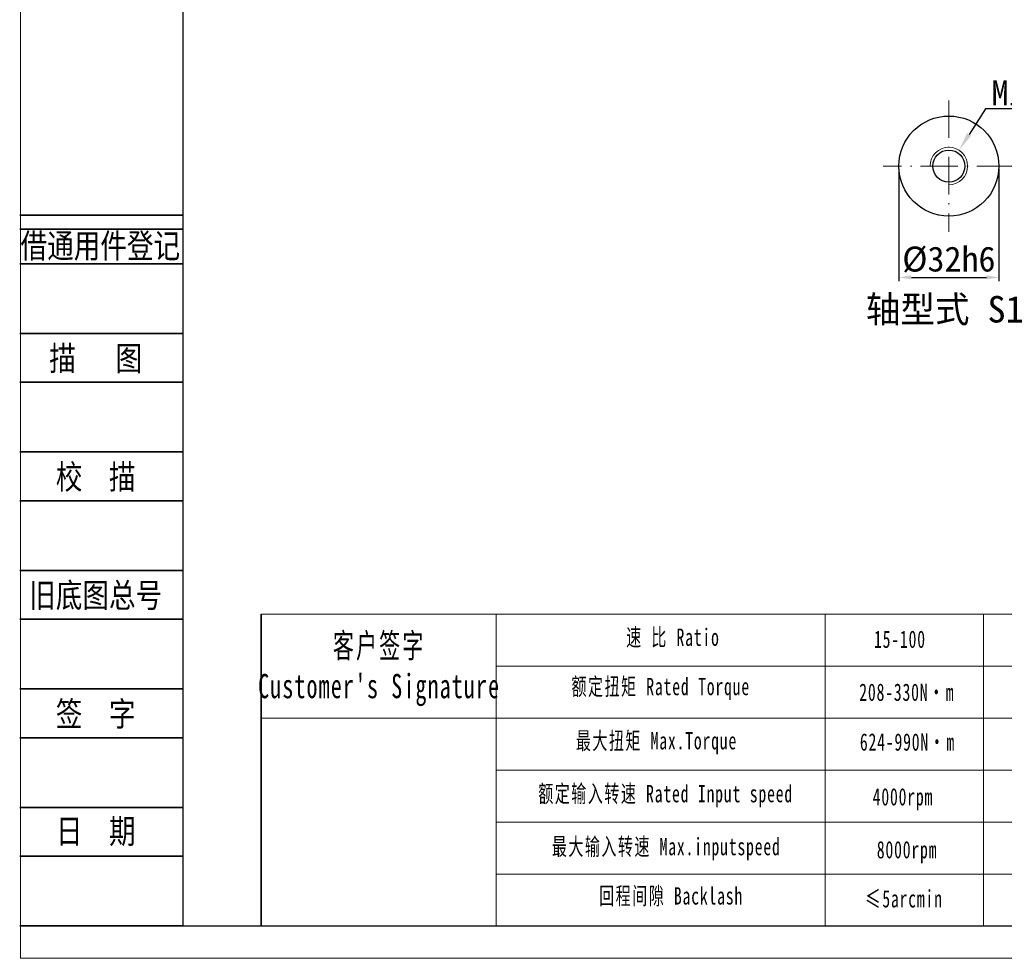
# Model space of a CAD drawing. Header units: millimetres. Extents: x 7972 to 8844, y -701 to -84.
# Tile 1 of 15: x 7972 to 8287, y -701 to -401. Entities that reach past the tile are written whole.
import ezdxf
from ezdxf.enums import TextEntityAlignment as Align

# ---------------------------------------------------------------- set-up
doc = ezdxf.new("R2010")
doc.units = ezdxf.units.MM
doc.header["$PDSIZE"] = -5
doc.linetypes.add('ACAD_ISO10W100', pattern=[18, 12, -3, 0, -3])
doc.layers.get('0').update_dxf_attribs({"lineweight": 18})
doc.layers.get('Defpoints').update_dxf_attribs({"lineweight": 18})
for name, color, linetype, lineweight in [('2细线层', 4, 'Continuous', 35), ('6文字层', 3, 'Continuous', 35), ('7标注层', 4, 'Continuous', 35), ('SLD-0', 7, 'Continuous', 18), ('中心线层', 7, 'ACAD_ISO10W100', 0), ('图框_外框线', 7, 'Continuous', 18), ('尺寸线层', 3, 'Continuous', 18), ('标注线', 7, 'Continuous', 18), ('粗实线', 7, 'Continuous', 40)]:
    doc.layers.add(name, color=color, linetype=linetype, lineweight=lineweight)
doc.styles.add('宋体', font='txt', dxfattribs={"width": 0.8})
doc.styles.add('工程字', font='txt')
doc.styles.add('标准', font='txt', dxfattribs={"width": 0.667})
doc.dimstyles.new('DIMSTYLE_17', dxfattribs={"dimtxt": 8, "dimasz": 12, "dimexe": 0.18, "dimexo": 0.0625, "dimgap": 0.09, "dimtad": 1, "dimtih": 1, "dimtoh": 1, "dimdec": 3, "dimdsep": 46, "dimtxsty": 'Standard', "dimblk": '_CAXARROW', "dimcen": 0.09, "dimdle": 24, "dimadec": 0, "dimazin": 0, "dimtfac": 0.7, "dimtdec": 3, "dimtofl": 0, "dimtmove": 0, "dimatfit": 3, "dimfxl": 1, "dimtolj": 1, "dimarcsym": 0})
doc.dimstyles.new('ISO-25', dxfattribs={"dimtxt": 8, "dimasz": 4, "dimexe": 1.25, "dimexo": 0.625, "dimgap": 1.7, "dimtad": 1, "dimtxsty": '工程字', "dimcen": 2, "dimdle": 8, "dimadec": 0, "dimazin": 0, "dimtfac": 1, "dimtmove": 0, "dimatfit": 3, "dimfxl": 1, "dimarcsym": 0})

# ---------------------------------------------------------------- blocks, each defined once
blk = doc.blocks.new('*D79')
at = {"layer": 'Defpoints', "color": 0}
for p in [(8253.34, -447.49), (8285.34, -447.49), (8285.34, -483.1)]:
    blk.add_point(p, dxfattribs=at)
at = {"layer": '尺寸线层', "color": 0, "lineweight": -2}
for p, q in [((8253.34, -448.49), (8253.34, -484.35)), ((8285.34, -448.49), (8285.34, -484.35)), ((8257.34, -483.1), (8281.34, -483.1))]:
    blk.add_line(p, q, dxfattribs=at)
at = {"layer": '尺寸线层', "color": 0}
for points in [[(8257.34, -482.43), (8257.34, -483.77), (8253.34, -483.1)], [(8281.34, -483.77), (8281.34, -482.43), (8285.34, -483.1)]]:
    blk.add_solid(points, dxfattribs=at)
at = {"layer": '尺寸线层', "color": 0, "insert": (8269.34, -477.4), "char_height": 8, "attachment_point": 5, "style": '工程字'}
blk.add_mtext('%%C32h6', dxfattribs=at)
blk = doc.blocks.new('_CAXARROW')
blk.add_hatch(color=0).paths.add_polyline_path([(0, 0), (-1, 0.125), (-1, -0.125)], flags=0)
blk = doc.blocks.new('*D80')
at = {"layer": 'Defpoints', "color": 0}
for p in [(8272.57, -442.43), (8266.11, -452.55)]:
    blk.add_point(p, dxfattribs=at)
at = {"layer": '尺寸线层', "color": 0, "lineweight": -2}
for p, q in [((8281.03, -429.18), (8275.79, -437.38)), ((8332.98, -429.18), (8281.03, -429.18)), ((8269.25, -447.49), (8269.43, -447.49)), ((8269.34, -447.58), (8269.34, -447.4))]:
    blk.add_line(p, q, dxfattribs=at)
at = {"layer": '尺寸线层', "color": 0, "lineweight": -2, "xscale": 6, "yscale": 6, "zscale": 6, "rotation": 237.4443507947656}
blk.add_blockref('_CAXARROW', (8272.57, -442.43), dxfattribs=at)
at = {"layer": '尺寸线层', "color": 0, "lineweight": 25, "insert": (8307.5, -424.18), "char_height": 8, "attachment_point": 5, "style": '工程字'}
blk.add_mtext('\\A1;M12x1.75P', dxfattribs=at)
blk = doc.blocks.new('_FILLED')
at = {"linetype": 'ByBlock'}
blk.add_hatch(color=0, dxfattribs=at).paths.add_polyline_path([(0, 0), (-1, 0.133), (-1, -0.133)], flags=0)

msp = doc.modelspace()

# ---------------------------------------------------------------- linework, layer by layer
for p, q in [((8124.5174, -590.8125), (8124.5174, -690.4693)), ((8229.7078, -590.8125), (8229.7078, -690.4693))]:
    msp.add_line(p, q)
at = {"layer": '2细线层'}
for p, q in [((7972.0554, -463.1665), (8024.2233, -463.1665)), ((7972.0554, -467.6231), (8024.2233, -467.6231)), ((7972.0554, -478.7646), (8024.2233, -478.7646)), ((7972.0554, -501.0475), (8024.2233, -501.0475)), ((7972.0554, -516.6455), (8024.2233, -516.6455)), ((7972.0554, -538.9284), (8024.2233, -538.9284)), ((7972.0554, -554.5265), (8024.2233, -554.5265)), ((7972.0554, -576.8094), (8024.2233, -576.8094)), ((7972.0554, -592.4074), (8024.2233, -592.4074)), ((7972.0554, -614.6904), (8024.2233, -614.6904)), ((7972.0554, -630.2884), (8024.2233, -630.2884)), ((7972.0554, -652.5713), (8024.2233, -652.5713)), ((7972.0554, -668.1694), (8024.2233, -668.1694)), ((7972.0554, -690.4523), (8024.2233, -690.4523))]:
    msp.add_line(p, q, dxfattribs=at)
at = {"layer": '7标注层', "color": 0}
msp.add_line((8049.342, -590.8125), (8049.342, -690.4523), dxfattribs=at)
at = {"layer": 'SLD-0'}
msp.add_line((8280.3904, -590.8125), (8280.3904, -690.4409), dxfattribs=at)
at = {"layer": '中心线层', "color": 0}
for p, q in [((8269.3374, -426.4895), (8269.3374, -468.4895)), ((8290.3374, -447.4895), (8248.3374, -447.4895))]:
    msp.add_line(p, q, dxfattribs=at)
at = {"layer": '图框_外框线'}
for p, q in [((8049.342, -590.8125), (8833.793, -590.8125)), ((8124.5174, -607.4375), (8565.395, -607.4375)), ((8049.342, -624.0624), (8833.793, -624.0624)), ((8124.5174, -640.6873), (8833.793, -640.6873)), ((8124.5174, -657.3123), (8833.793, -657.3123)), ((8124.5174, -673.9372), (8833.793, -673.9372))]:
    msp.add_line(p, q, dxfattribs=at)
at = {"layer": '图框_外框线', "color": 3}
msp.add_lwpolyline([(7972.3278, -700.8314), (8844.1721, -700.8314), (8844.1721, -84.3129), (7972.3278, -84.3129)], close=True, dxfattribs=at)
at = {"layer": '图框_外框线', "color": 3, "lineweight": 25}
msp.add_lwpolyline([(8024.2233, -690.4523), (8833.793, -690.4523), (8833.793, -94.692), (8024.2233, -94.692)], close=True, dxfattribs=at)
at = {"layer": '标注线', "color": 0}
msp.add_arc((8269.3374, -447.4895), 6, 270, 180, dxfattribs=at)
at = {"layer": '粗实线', "lineweight": 30}
for radius in [16, 5.125]:
    msp.add_circle((8269.3374, -447.4895), radius, dxfattribs=at)

# ---------------------------------------------------------------- texts
at = {"layer": '6文字层', "color": 3, "style": '宋体', "width": 0.8}
for s, p in [('借通用件登记', (7997.8564, -472.8984)), ('描   图', (7996.3696, -508.8465)), ('校  描', (7996.3696, -546.7275)), ('旧底图总号', (7996.3696, -584.6084)), ('签  字', (7996.3696, -622.4894)), ('日  期', (7996.3835, -660.1479))]:
    msp.add_text(s, height=7.79902, dxfattribs=at).set_placement(p, align=Align.MIDDLE)
at = {"layer": 'SLD-0', "color": 1, "attachment_point": 2, "style": '标准'}
for s, insert, char_height, width in [('\\T1.1;速 比 Ratio', (8181.0541, -595.3839), 5.541642, 45.280263), ("\\T1.1;客户签字\\PCustomer's Signature", (8087.0593, -596.9639), 7.758299, 96.51404), ('\\T1.1;15-100', (8253.6801, -596.0231), 5.541642, 23.561904), ('\\T1.1;额定扭矩 Rated Torque', (8177.1589, -611.1487), 5.541642, 62.226129), ('\\T1.1;208-330N·m', (8255.8781, -612.9661), 5.541642, 23.561904), ('\\T1.1;最大扭矩 Max.Torque', (8175.7955, -628.4705), 5.541642, 71.575444), ('\\T1.1;624-990N·m', (8256.0747, -628.884), 5.541642, 29.623559), ('\\T1.1;额定输入转速 Rated Input speed', (8178.717, -645.4031), 5.541642, 101.96108), ('{\\T1.1;环境温度 Enviromental Temperature}', (8336.9031, -644.566), 5.541642, 202.04408), ('\\T1.1;4000rpm', (8254.6386, -646.4111), 5.541642, 23.561904), ('\\T1.1;最大输入转速 Max.inputspeed ', (8178.9117, -662.3356), 5.541642, 93.780359), ('\\T1.1;8000rpm', (8255.9612, -663.3321), 5.541642, 42.528988), ('\\T1.1;回程间隙 Backlash', (8180.4698, -678.1004), 5.541642, 96.980862), ('\\T1.1;≤5arcmin ', (8254.9478, -679.0185), 5.541642, 42.411428)]:
    msp.add_mtext(s, dxfattribs=dict(at, insert=insert, char_height=char_height, width=width))
at = {"layer": '标注线', "color": 0, "lineweight": 20, "insert": (8268.03, -493.7604), "char_height": 8.5, "attachment_point": 5, "style": '工程字'}
msp.add_mtext('轴型式 S1', dxfattribs=at)

# ---------------------------------------------------------------- dimensions: what is measured, and where the dimension line sits
at = {"layer": '尺寸线层', "lineweight": 25}
dim = msp.add_diameter_dim_2p(p1=(8266.1087, -452.5467), p2=(8272.5661, -442.4323), text='M12x1.75P', dimstyle='DIMSTYLE_17', override={"dimasz": 6, "dimgap": 1, "dimtxsty": '工程字', "dimtol": 0, "dimldrblk": '_FILLED'}, dxfattribs=at)
dim.commit()
dim.dimension.update_dxf_attribs({"geometry": '*D80', "text_midpoint": (8307.5008, -429.1815), "dimtype": 163})
at = {"layer": '尺寸线层'}
dim = msp.add_linear_dim(base=(8285.3374, -483.1006), p1=(8253.3374, -447.4895), p2=(8285.3374, -447.4895), text='%%C<>h6', dimstyle='ISO-25', override={"dimexo": 1, "dimtxsty": '工程字'}, dxfattribs=at)
dim.commit()
dim.dimension.update_dxf_attribs({"geometry": '*D79', "text_midpoint": (8269.3374, -483.1006), "dimtype": 160})

doc.saveas('drawing.dxf')
